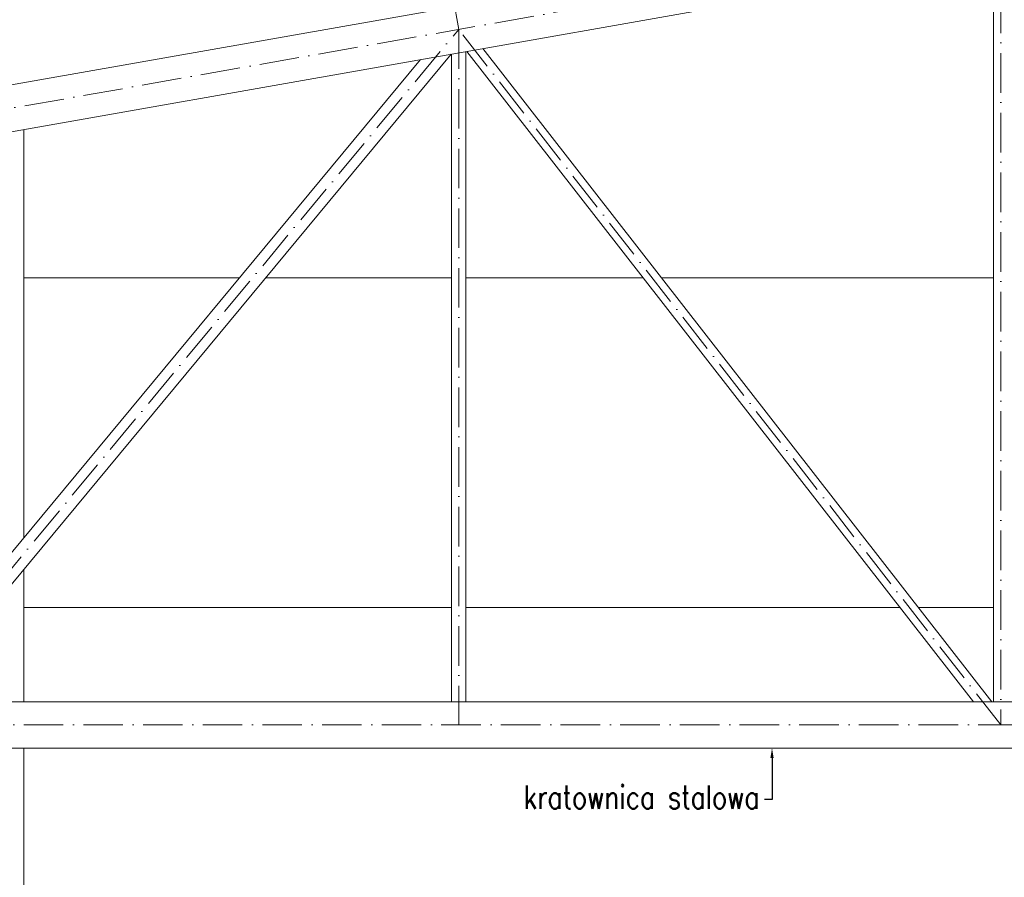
# Model space of a CAD drawing. Header units: millimetres. Extents: x 16720 to 74016, y 25810 to 81213.
# Tile 180 of 256: x 32913 to 33212, y 43101 to 43361. Entities that reach past the tile are written whole.
import ezdxf
from ezdxf import colors
from ezdxf.entities.mleader import LeaderData, LeaderLine
from ezdxf.math import Vec2, Vec3

# ---------------------------------------------------------------- set-up
doc = ezdxf.new("R2010")
doc.units = ezdxf.units.MM
doc.linetypes.add('ACAD_ISO10W100', pattern=[18, 12, -3, 0, -3])
doc.linetypes.add('DASHDOTX2', pattern=[50.8, 25.4, -12.7, 0, -12.7])
for name, color, linetype, lineweight in [('1', 7, 'Continuous', 9), ('_CIENKIE', 35, 'Continuous', 5), ('_OPISY', 110, 'Continuous', 9), ('_OŚ', 165, 'DASHDOTX2', 9), ('_WIDOKOWE', 252, 'Continuous', 9), ('_WYMIAR', 151, 'Continuous', 9)]:
    doc.layers.add(name, color=color, linetype=linetype, lineweight=lineweight)
doc.styles.add('ROMANS', font='romans.shx', dxfattribs={"width": 0.8, "height": 17})
doc.styles.add('ROMANS 50', font='romans.shx', dxfattribs={"width": 0.7, "height": 10})
doc.dimstyles.new('DOM w 50', dxfattribs={"dimscale": 3, "dimtxt": 10, "dimasz": 0.3, "dimexe": 1.25, "dimexo": 2, "dimgap": 1, "dimtad": 1, "dimdec": 0, "dimtxsty": 'ROMANS 50', "dimblk1": 'wymgreg', "dimblk2": 'wymgregII', "dimsah": 1, "dimcen": 2.5, "dimdle": 1, "dimse1": 1, "dimse2": 1, "dimclre": 254, "dimadec": 0, "dimazin": 0, "dimtfac": 1, "dimtdec": 0, "dimtix": 1, "dimtmove": 1, "dimatfit": 3, "dimfxl": 1.25, "dimarcsym": 0})

# ---------------------------------------------------------------- blocks, each defined once
blk = doc.blocks.new('wymgreg')
at = {"layer": '1'}
for p, q in [((0, 5.67), (0, -5.67)), ((0, 0), (4.95, 4.95)), ((0, 0), (-4.95, -4.95)), ((4.77, 0), (-3.89, 0))]:
    blk.add_line(p, q, dxfattribs=at)
blk = doc.blocks.new('wymgregII')
at = {"layer": '1', "rotation": 180}
blk.add_blockref('wymgreg', (0, 0), dxfattribs=at)
blk = doc.blocks.new('*D6474')
at = {"layer": '_WYMIAR', "color": 0, "lineweight": -2}
blk.add_line((32032.58, 42148.67), (32032.58, 43520.25), dxfattribs=at)
at = {"layer": 'Defpoints', "color": 0}
for p in [(32032.58, 43521.15), (33746.71, 43521.15), (32311.71, 42147.77)]:
    blk.add_point(p, dxfattribs=at)
at = {"layer": '_WYMIAR', "color": 0, "linetype": 'ByBlock', "lineweight": -2, "xscale": 0.8999999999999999, "yscale": 0.8999999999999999, "zscale": 0.8999999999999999}
for name, p, rotation in [('wymgregII', (32032.58, 43521.15), 90), ('wymgreg', (32032.58, 42147.77), 270)]:
    blk.add_blockref(name, p, dxfattribs=dict(at, rotation=rotation))
at = {"layer": '_WYMIAR', "color": 0, "insert": (32024.58, 42834.46), "char_height": 10, "attachment_point": 5, "rotation": 90, "style": 'ROMANS 50'}
blk.add_mtext('1373', dxfattribs=at)
blk = doc.blocks.new('*D6479')
at = {"layer": '_WYMIAR', "color": 0, "lineweight": -2}
blk.add_line((32050.06, 43265.22), (32050.06, 43520.25), dxfattribs=at)
at = {"layer": 'Defpoints', "color": 0}
for p in [(32050.06, 43521.15), (33746.71, 43521.15), (32290.13, 43264.32)]:
    blk.add_point(p, dxfattribs=at)
at = {"layer": '_WYMIAR', "color": 0, "linetype": 'ByBlock', "lineweight": -2, "xscale": 0.8999999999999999, "yscale": 0.8999999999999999, "zscale": 0.8999999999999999}
for name, p, rotation in [('wymgregII', (32050.06, 43521.15), 90), ('wymgreg', (32050.06, 43264.32), 270)]:
    blk.add_blockref(name, p, dxfattribs=dict(at, rotation=rotation))
at = {"layer": '_WYMIAR', "color": 0, "insert": (32042.06, 43392.74), "char_height": 10, "attachment_point": 5, "rotation": 90, "style": 'ROMANS 50'}
blk.add_mtext('257', dxfattribs=at)
blk = doc.blocks.new('*D6659')
at = {"layer": '_WYMIAR', "color": 0, "lineweight": -2}
blk.add_line((32013.42, 43265.22), (32013.42, 43520.25), dxfattribs=at)
at = {"layer": 'Defpoints', "color": 0}
for p in [(32013.42, 43521.15), (33746.71, 43521.15), (32290.13, 43264.32)]:
    blk.add_point(p, dxfattribs=at)
at = {"layer": '_WYMIAR', "color": 0, "linetype": 'ByBlock', "lineweight": -2, "xscale": 0.8999999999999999, "yscale": 0.8999999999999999, "zscale": 0.8999999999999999}
for name, p, rotation in [('wymgregII', (32013.42, 43521.15), 90), ('wymgreg', (32013.42, 43264.32), 270)]:
    blk.add_blockref(name, p, dxfattribs=dict(at, rotation=rotation))
at = {"layer": '_WYMIAR', "color": 0, "insert": (32005.42, 43392.74), "char_height": 10, "attachment_point": 5, "rotation": 90, "style": 'ROMANS 50'}
blk.add_mtext('257', dxfattribs=at)
blk = doc.blocks.new('*D6663')
at = {"layer": '_WYMIAR', "color": 0, "lineweight": -2}
blk.add_line((31996.03, 42271.65), (31996.03, 43520.25), dxfattribs=at)
at = {"layer": 'Defpoints', "color": 0}
for p in [(31996.03, 43521.15), (33746.71, 43521.15), (32293.55, 42270.75)]:
    blk.add_point(p, dxfattribs=at)
at = {"layer": '_WYMIAR', "color": 0, "linetype": 'ByBlock', "lineweight": -2, "xscale": 0.8999999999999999, "yscale": 0.8999999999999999, "zscale": 0.8999999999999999}
for name, p, rotation in [('wymgregII', (31996.03, 43521.15), 90), ('wymgreg', (31996.03, 42270.75), 270)]:
    blk.add_blockref(name, p, dxfattribs=dict(at, rotation=rotation))
at = {"layer": '_WYMIAR', "color": 0, "insert": (31988.03, 42895.95), "char_height": 10, "attachment_point": 5, "rotation": 90, "style": 'ROMANS 50'}
blk.add_mtext('1250', dxfattribs=at)

msp = doc.modelspace()

# ---------------------------------------------------------------- linework, layer by layer
at = {"layer": '_CIENKIE', "color": 157}
for p, q in [((32980.09, 43282.75), (32914.71, 43282.75)), ((33044.4, 43282.75), (32988.05, 43282.75)), ((33102.54, 43282.75), (33048.77, 43282.75)), ((33208.84, 43282.75), (33108.09, 43282.75)), ((33044.4, 43182.75), (32914.71, 43182.75)), ((33180.49, 43182.75), (33048.77, 43182.75)), ((33208.84, 43182.75), (33186.04, 43182.75))]:
    msp.add_line(p, q, dxfattribs=at)
at = {"layer": '_OŚ', "linetype": 'ACAD_ISO10W100'}
for p, q in [((33746.71, 43481.55), (32332.21, 43232.14)), ((33211.03, 43387.09), (33211.03, 43147.13)), ((33046.59, 43358.1), (33041.78, 43385.37)), ((32871.56, 43147.13), (33046.59, 43358.1)), ((33046.59, 43358.1), (33046.59, 43147.13)), ((33211.03, 43147.13), (33046.59, 43358.1)), ((34971.93, 43147.13), (32521.49, 43147.13))]:
    msp.add_line(p, q, dxfattribs=at)
at = {"layer": '_WIDOKOWE', "ltscale": 2}
for p, q in [((33220.22, 43395.82), (32332.21, 43239.24)), ((33220.22, 43381.61), (32332.21, 43225.03)), ((33208.84, 43379.6), (33208.84, 43154.13)), ((33048.77, 43351.38), (33048.77, 43154.13)), ((33202.8, 43154.13), (33049.02, 43351.42)), ((33208.34, 43154.13), (33053.9, 43352.28)), ((32873.74, 43154.57), (33035.01, 43348.95)), ((32881.34, 43154.13), (33044.34, 43350.59)), ((33044.4, 43350.6), (33044.4, 43154.13)), ((33220.22, 43154.13), (32523.15, 43154.13)), ((33220.22, 43140.13), (32519.84, 43140.13))]:
    msp.add_line(p, q, dxfattribs=at)
at = {"layer": '_WIDOKOWE', "color": 157, "ltscale": 2}
for p, q in [((32914.71, 43203.94), (32914.71, 43327.74)), ((32914.71, 43154.13), (32914.71, 43194.35)), ((32914.71, 42272.75), (32914.71, 43140.13))]:
    msp.add_line(p, q, dxfattribs=at)

# ---------------------------------------------------------------- dimensions: what is measured, and where the dimension line sits
at = {"layer": '_WYMIAR'}
for base, p1, picture, middle in [((31996.03, 43521.15), (32293.55, 42270.75), '*D6663', (31988.03, 42895.95)), ((32013.42, 43521.15), (32290.13, 43264.32), '*D6659', (32005.42, 43392.74)), ((32032.58, 43521.15), (32311.71, 42147.77), '*D6474', (32024.58, 42834.46)), ((32050.06, 43521.15), (32290.13, 43264.32), '*D6479', (32042.06, 43392.74))]:
    dim = msp.add_linear_dim(base=base, p1=p1, p2=(33746.71, 43521.15), angle=90, dimstyle='DOM w 50', override={"dimtxsty": 'ROMANS 50'}, dxfattribs=at)
    dim.commit()
    dim.dimension.update_dxf_attribs({"geometry": picture, "text_midpoint": middle})

# ---------------------------------------------------------------- leaders
at = {"layer": '_OPISY'}
ml = msp.add_multileader_mtext('Standard', dxfattribs=at)
ml.set_content('{\\Fsimplex|c238;kratownica stalowa}', color=256, style='ROMANS')
ml.set_leader_properties()
ml.build(insert=Vec2(0, 0))
ml.multileader.update_dxf_attribs({"dogleg_length": 2, "arrow_head_size": 3})
ctx = ml.context
ctx.base_point, ctx.char_height, ctx.arrow_head_size, ctx.landing_gap_size, ctx.plane_origin, ctx.plane_x_axis, ctx.plane_y_axis = Vec3(33056.9, 43124.54), 7, 3, 1.5, Vec3(32902.24, 42946.3), Vec3(1, 0, 0), Vec3(0, 1, 0)
ctx.text_align_type = 2
notes = []
notes.append((ctx, [(1, (1, 1, 0), (33141.65, 43124.54), (-1, 0, 0), 2.29, [(0, [(33141.65, 43140.13)], 0, [])])]))
ctx.mtext.insert, ctx.mtext.text_direction, ctx.mtext.alignment, ctx.mtext.flow_direction = Vec3(33137.86, 43128.74), Vec3(1, 0, 0), 3, 5
for ctx, leaders in notes:
    for number, flags, end, landing, length, lines in leaders:
        leader = LeaderData()
        leader.index, (leader.has_last_leader_line, leader.has_dogleg_vector, leader.attachment_direction) = number, flags
        leader.last_leader_point, leader.dogleg_vector, leader.dogleg_length = Vec3(end), Vec3(landing), length
        for number, points, colour, breaks in lines:
            line = LeaderLine()
            line.index, line.vertices, line.color, line.breaks = number, Vec3.list(points), colors.encode_raw_color(colour), breaks
            leader.lines.append(line)
        ctx.leaders.append(leader)

doc.saveas('drawing.dxf')
